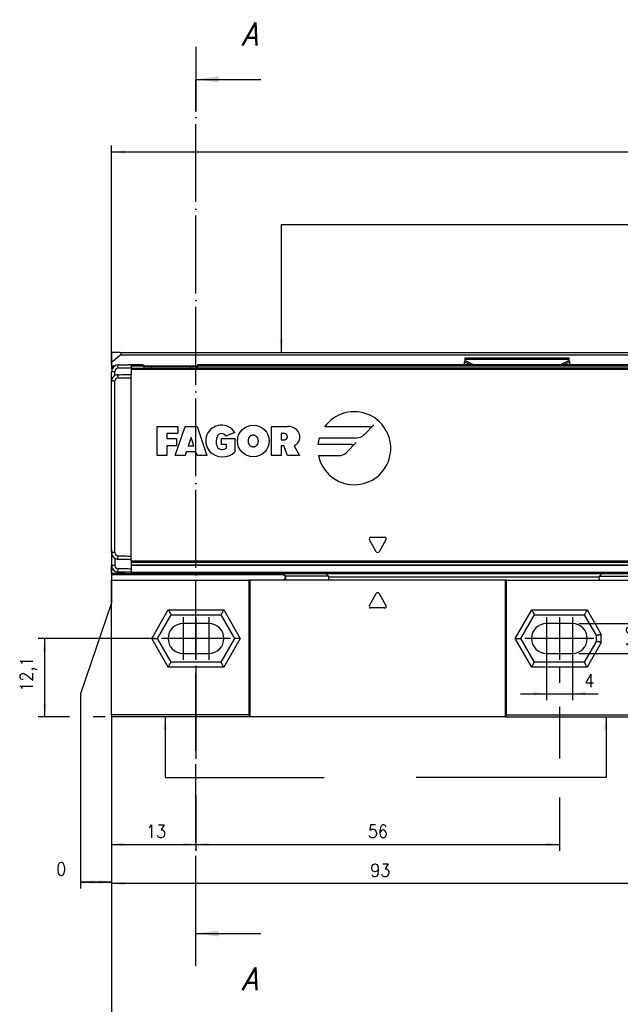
# Model space of a CAD drawing. Header units: millimetres. Extents: x -418 to 1275, y -151 to 443.
# Tile 3 of 47: x -208 to -115, y -40 to 112. Entities that reach past the tile are written whole.
import ezdxf

# ---------------------------------------------------------------- set-up
doc = ezdxf.new("R2010")
doc.units = ezdxf.units.MM
doc.linetypes.add('DOT_CENTER', pattern=[14, 12, -1, 0, -1])
doc.layers.add('1', color=7, linetype='Continuous')
doc.styles.add('CONVERTER_11', font='txt.shx', dxfattribs={"width": 0.9, "oblique": 15})
doc.styles.add('CONVERTER_12', font='txt.shx', dxfattribs={"width": 0.9})
doc.dimstyles.new('ME10_DIM_25', dxfattribs={"dimtxt": 2, "dimasz": 2, "dimexe": 1, "dimexo": 1, "dimgap": 1, "dimtad": 1, "dimdsep": 46, "dimtxsty": 'CONVERTER_12', "dimsah": 1, "dimcen": 0.09, "dimclrd": 2, "dimclre": 2, "dimclrt": 2, "dimadec": 0, "dimazin": 0, "dimtol": 1, "dimtp": 0.4, "dimtm": 0.4, "dimtfac": 0.75, "dimtdec": 0, "dimtix": 1, "dimtmove": 0, "dimatfit": 3, "dimfxl": 1, "dimtolj": 1, "dimtzin": 0, "dimarcsym": 0})
doc.dimstyles.new('ME10_DIM_26', dxfattribs={"dimtxt": 2, "dimasz": 2, "dimexe": 1, "dimexo": 1, "dimgap": 1, "dimtad": 1, "dimdsep": 46, "dimtxsty": 'CONVERTER_12', "dimsah": 1, "dimcen": 0.09, "dimclrd": 2, "dimclre": 2, "dimclrt": 2, "dimadec": 0, "dimazin": 0, "dimtfac": 1, "dimtdec": 4, "dimtix": 1, "dimtmove": 0, "dimatfit": 3, "dimfxl": 1, "dimtolj": 1, "dimtzin": 0, "dimarcsym": 0})
doc.dimstyles.new('ME10_DIM_27', dxfattribs={"dimtxt": 2, "dimasz": 2, "dimexe": 1, "dimexo": 1, "dimgap": 1, "dimtad": 1, "dimdsep": 46, "dimtxsty": 'CONVERTER_12', "dimsah": 1, "dimcen": 0.09, "dimclrd": 2, "dimclre": 2, "dimclrt": 2, "dimadec": 0, "dimazin": 0, "dimtfac": 1, "dimtdec": 4, "dimtix": 1, "dimtmove": 0, "dimatfit": 3, "dimfxl": 1, "dimtolj": 1, "dimtzin": 0, "dimarcsym": 0})
doc.dimstyles.new('ME10_DIM_28', dxfattribs={"dimtxt": 2, "dimasz": 2, "dimexe": 1, "dimexo": 1, "dimgap": 1, "dimtad": 1, "dimdsep": 46, "dimtxsty": 'CONVERTER_12', "dimsah": 1, "dimcen": 0.09, "dimclrd": 2, "dimclre": 2, "dimclrt": 2, "dimadec": 0, "dimazin": 0, "dimtfac": 1, "dimtdec": 4, "dimtix": 1, "dimtmove": 0, "dimatfit": 3, "dimfxl": 1, "dimtolj": 1, "dimtzin": 0, "dimarcsym": 0})
doc.dimstyles.new('ME10_DIM_29', dxfattribs={"dimtxt": 2, "dimasz": 2, "dimexe": 1, "dimexo": 1, "dimgap": 1, "dimtad": 1, "dimdsep": 46, "dimtxsty": 'CONVERTER_12', "dimsah": 1, "dimcen": 0.09, "dimclrd": 2, "dimclre": 2, "dimclrt": 2, "dimadec": 0, "dimazin": 0, "dimtfac": 1, "dimtdec": 4, "dimtix": 1, "dimtmove": 0, "dimatfit": 3, "dimfxl": 1, "dimtolj": 1, "dimtzin": 0, "dimarcsym": 0})
doc.dimstyles.new('ME10_DIM_30', dxfattribs={"dimtxt": 2, "dimasz": 2, "dimexe": 1, "dimexo": 1, "dimgap": 1, "dimtad": 1, "dimdsep": 46, "dimtxsty": 'CONVERTER_12', "dimsah": 1, "dimcen": 0.09, "dimclrd": 2, "dimclre": 2, "dimclrt": 2, "dimadec": 0, "dimazin": 0, "dimtfac": 1, "dimtdec": 4, "dimtix": 1, "dimtmove": 0, "dimatfit": 3, "dimfxl": 1, "dimtolj": 1, "dimtzin": 0, "dimarcsym": 0})
doc.dimstyles.new('ME10_DIM_31', dxfattribs={"dimtxt": 2, "dimasz": 2, "dimexe": 1, "dimexo": 1, "dimgap": 1, "dimtad": 1, "dimdsep": 46, "dimtxsty": 'CONVERTER_12', "dimsah": 1, "dimcen": 0.09, "dimclrd": 2, "dimclre": 2, "dimclrt": 2, "dimadec": 0, "dimazin": 0, "dimtfac": 1, "dimtdec": 4, "dimtix": 1, "dimtmove": 0, "dimatfit": 3, "dimfxl": 1, "dimtolj": 1, "dimtzin": 0, "dimarcsym": 0})
doc.dimstyles.new('ME10_DIM_32', dxfattribs={"dimtxt": 2, "dimasz": 2, "dimexe": 1, "dimexo": 1, "dimgap": 1, "dimtad": 1, "dimdsep": 46, "dimtxsty": 'CONVERTER_12', "dimsah": 1, "dimcen": 0.09, "dimclrd": 2, "dimclre": 2, "dimclrt": 2, "dimadec": 0, "dimazin": 0, "dimtfac": 1, "dimtdec": 4, "dimtix": 1, "dimtmove": 0, "dimatfit": 3, "dimfxl": 1, "dimtolj": 1, "dimtzin": 0, "dimarcsym": 0})
doc.dimstyles.new('ME10_DIM_59', dxfattribs={"dimtxt": 2, "dimasz": 2, "dimexe": 1, "dimexo": 1, "dimgap": 1, "dimtad": 1, "dimdsep": 46, "dimtxsty": 'CONVERTER_12', "dimsah": 1, "dimcen": 0.09, "dimclrd": 2, "dimclre": 2, "dimclrt": 2, "dimadec": 0, "dimazin": 0, "dimtfac": 1, "dimtdec": 4, "dimtix": 1, "dimtmove": 0, "dimatfit": 3, "dimfxl": 1, "dimtolj": 1, "dimtzin": 0, "dimarcsym": 0})
doc.dimstyles.new('ME10_DIM_60', dxfattribs={"dimtxt": 2, "dimasz": 2, "dimexe": 1, "dimexo": 1, "dimgap": 1, "dimtad": 1, "dimdsep": 46, "dimtxsty": 'CONVERTER_12', "dimsah": 1, "dimcen": 0.09, "dimclrd": 2, "dimclre": 2, "dimclrt": 2, "dimadec": 0, "dimazin": 0, "dimtfac": 1, "dimtdec": 4, "dimtix": 1, "dimtmove": 0, "dimatfit": 3, "dimfxl": 1, "dimtolj": 1, "dimtzin": 0, "dimarcsym": 0})
doc.dimstyles.get("Standard").update_dxf_attribs({"dimtxt": 0.18, "dimasz": 0.18, "dimexe": 0.18, "dimexo": 0.0625, "dimgap": 0.09, "dimtad": 0, "dimtih": 1, "dimtoh": 1, "dimdec": 4, "dimzin": 0, "dimdsep": 46, "dimtxsty": 'Standard', "dimcen": 0.09, "dimadec": 0, "dimazin": 0, "dimtfac": 1, "dimtdec": 4, "dimtofl": 0, "dimtmove": 0, "dimatfit": 3, "dimfxl": 1, "dimtolj": 1, "dimtzin": 0, "dimarcsym": 0})

# ---------------------------------------------------------------- blocks, each defined once
blk = doc.blocks.new('SOPORTE_SV2__16', base_point=(-193.4, 24.25))
at = {"color": 7, "linetype": 'Continuous'}
for p, q in [((-192.1, 60.35), (-193.4, 60.35)), ((-193.4, 60.35), (-193.4, 58.8)), ((-191.97, 59.99), (-193.4, 58.8)), ((-192.1, 60.35), (-39.85, 60.35)), ((-138.9, 59.52), (-122.9, 59.52)), ((-138.9, 59.3), (-138.9, 59.52)), ((-138.9, 59.13), (-138.9, 59.3)), ((-122.9, 59.3), (-122.9, 59.52)), ((-122.9, 59.13), (-122.9, 59.3)), ((-193.4, 58.8), (-193.4, 58.29)), ((-193.4, 58.29), (-193.4, 58.25)), ((-193.4, 58.25), (-192.96, 58.25)), ((-193.4, 58.25), (-193.4, 58.05)), ((-193.4, 58.05), (-193.4, 57.75)), ((-193.4, 57.75), (-193.34, 57.75)), ((-188.37, 58.25), (-187.55, 58.25)), ((-187.55, 58.25), (-187.34, 58.25)), ((-187.34, 58.25), (-187.3, 58.25)), ((-187.3, 58.25), (-185.98, 58.25)), ((-185.98, 58.25), (-184.82, 58.25)), ((-184.82, 58.25), (-184.46, 58.25)), ((-184.46, 58.25), (-184.25, 58.25)), ((-184.25, 58.25), (-182.4, 58.25)), ((-182.4, 58.25), (-181.3, 58.25)), ((-181.3, 58.25), (-180.23, 58.25)), ((-139.01, 58.92), (-138.9, 59.13)), ((-139, 58.45), (-139.01, 58.92)), ((-122.79, 58.92), (-122.9, 59.13)), ((-122.8, 58.45), (-122.79, 58.92)), ((-193.4, 53.55), (-193.4, 53.75)), ((-193.4, 30.95), (-193.4, 53.55)), ((-193.4, 30.75), (-193.4, 30.95)), ((-193.4, 29.49), (-193.4, 30.75)), ((-193.4, 29.49), (-193.4, 27.49)), ((-193.4, 26.25), (-193.4, 27.49)), ((-191.4, 26.25), (-193.4, 26.25)), ((-193.4, 26.25), (-193.4, 26.05)), ((-193.4, 26.05), (-193.4, 25.25)), ((-191.4, 26.25), (-191.4, 26.47)), ((-191.4, 26.25), (-190.4, 26.25)), ((-190.4, 26.25), (-178.4, 26.25)), ((-178.4, 26.25), (-167.1, 26.25)), ((-167.1, 26.25), (-111.13, 26.25)), ((-193.4, 24.45), (-193.4, 25.25)), ((-193.4, 24.25), (-193.4, 24.45))]:
    blk.add_line(p, q, dxfattribs=at)
at = {"color": 3, "linetype": 'Continuous'}
for p, q in [((-191.97, 59.99), (-39.62, 59.99)), ((-138.9, 59.3), (-122.9, 59.3)), ((-193.4, 58.29), (-192.88, 58.29)), ((-193.18, 58.05), (-193.4, 58.05)), ((-189.3, 58.25), (-190.4, 58.25)), ((-188.4, 58.25), (-189.3, 58.25)), ((-188.37, 58.25), (-188.4, 58.25)), ((-188.38, 58.29), (-180.22, 58.29)), ((-179.3, 58.25), (-180.23, 58.25)), ((-132.59, 58.25), (-179.3, 58.25)), ((-139.01, 58.92), (-138.1, 58.45)), ((-138.9, 59.13), (-137.59, 58.45)), ((-122.9, 59.13), (-124.21, 58.45)), ((-122.79, 58.92), (-123.7, 58.45)), ((-166.89, 26.05), (-193.4, 26.05))]:
    blk.add_line(p, q, dxfattribs=at)
at = {"color": 7, "linetype": 'Continuous'}
blk.add_arc((-192.1, 60.15), 0.2, 310, 90, dxfattribs=at)
blk = doc.blocks.new('CABEZA_RANURADA_REGLA_SV2__17', base_point=(-193.4, 4.15))
at = {"color": 7, "linetype": 'Continuous'}
for p, q in [((-167.1, 26.25), (-166.61, 25.76)), ((-160, 25.84), (-160.41, 26.25)), ((-117.8, 26.25), (-118.21, 25.84)), ((-111.62, 25.76), (-111.13, 26.25)), ((-193.4, 24.45), (-193.4, 25.25)), ((-193.4, 25.25), (-172.27, 25.25)), ((-193.4, 24.25), (-193.4, 24.45)), ((-172.1, 25.25), (-172.27, 25.25)), ((-172.27, 25.25), (-172.27, 4.45)), ((-167.03, 25.25), (-172.1, 25.25)), ((-172.1, 25.25), (-172.1, 4.15)), ((-166.62, 25.25), (-167.03, 25.25)), ((-160, 25.25), (-166.62, 25.25)), ((-132.7, 25.25), (-160, 25.25)), ((-132.53, 25.25), (-132.7, 25.25)), ((-132.7, 4.15), (-132.7, 25.25)), ((-132.53, 25.25), (-118.21, 25.25)), ((-132.53, 4.45), (-132.53, 25.25)), ((-118.21, 25.25), (-111.61, 25.25)), ((-111.61, 25.25), (-111.19, 25.25)), ((-111.19, 25.25), (-100.4, 25.25)), ((-100.4, 25.25), (-100.4, 4.45)), ((-193.4, 4.45), (-193.4, 24.25)), ((-186.35, 16.25), (-184.24, 19.9)), ((-184.24, 19.9), (-176.56, 19.9)), ((-176.56, 19.9), (-174.45, 16.25)), ((-130.35, 16.25), (-128.24, 19.9)), ((-128.24, 19.9), (-120.56, 19.9)), ((-120.56, 19.9), (-118.7, 16.68)), ((-178.4, 18.55), (-182.4, 18.55)), ((-122.4, 18.55), (-126.4, 18.55)), ((-184.24, 12.6), (-186.35, 16.25)), ((-174.45, 16.25), (-176.56, 12.6)), ((-128.24, 12.6), (-130.35, 16.25)), ((-118.7, 15.83), (-120.56, 12.6)), ((-118.7, 15.83), (-118.7, 16.68)), ((-182.4, 13.95), (-178.4, 13.95)), ((-126.4, 13.95), (-122.4, 13.95)), ((-176.56, 12.6), (-184.24, 12.6)), ((-120.56, 12.6), (-128.24, 12.6)), ((-172.27, 4.45), (-193.4, 4.45)), ((-193.4, 4.45), (-193.4, 4.15)), ((-172.1, 4.15), (-193.4, 4.15)), ((-172.1, 4.15), (-172.27, 4.45)), ((-132.7, 4.15), (-172.1, 4.15)), ((-132.53, 4.45), (-132.7, 4.15)), ((-132.7, 4.15), (-100.4, 4.15)), ((-132.53, 4.45), (-100.4, 4.45)), ((-100.4, 4.15), (-100.4, 4.45))]:
    blk.add_line(p, q, dxfattribs=at)
at = {"color": 3, "linetype": 'Continuous'}
for p, q in [((-166.94, 26.25), (-166.53, 25.84)), ((-160, 25.84), (-166.53, 25.84)), ((-118.21, 25.84), (-111.7, 25.84)), ((-111.7, 25.84), (-111.29, 26.25)), ((-159.95, 25.75), (-118.26, 25.75)), ((-153.68, 21.34), (-152.62, 23.19)), ((-152.18, 23.19), (-151.12, 21.34)), ((-187.21, 16.25), (-184.67, 20.65)), ((-184.67, 20.65), (-176.13, 20.65)), ((-176.13, 20.65), (-173.59, 16.25)), ((-151.33, 20.96), (-153.47, 20.96)), ((-131.21, 16.25), (-128.67, 20.65)), ((-128.67, 20.65), (-120.13, 20.65)), ((-120.13, 20.65), (-117.95, 16.88)), ((-117.95, 15.62), (-117.95, 16.88)), ((-184.67, 11.85), (-187.21, 16.25)), ((-173.59, 16.25), (-176.13, 11.85)), ((-128.67, 11.85), (-131.21, 16.25)), ((-117.95, 15.62), (-120.13, 11.85)), ((-176.13, 11.85), (-184.67, 11.85)), ((-120.13, 11.85), (-128.67, 11.85))]:
    blk.add_line(p, q, dxfattribs=at)
at = {"color": 7, "linetype": 'Continuous'}
for centre, radius, start, end in [((-160.08, 25.74), 0.131, 3.7675, 48.9854), ((-118.13, 25.74), 0.13, 131.0124, 176.2306), ((-182.4, 16.25), 2.3, 90, 270), ((-178.4, 16.25), 2.3, 270, 90), ((-126.4, 16.25), 2.3, 90, 270), ((-122.4, 16.25), 2.3, 270, 90)]:
    blk.add_arc(centre, radius, start, end, dxfattribs=at)
at = {"color": 3, "linetype": 'Continuous'}
for centre, start, end in [((-152.4, 23.06), 30, 150), ((-153.47, 21.21), 150, 270), ((-151.33, 21.21), 270, 30)]:
    blk.add_arc(centre, 0.25, start, end, dxfattribs=at)
for points, knots in [([(-166.62, 25.25), (-166.6, 25.27), (-166.56, 25.32), (-166.55, 25.45), (-166.53, 25.63), (-166.53, 25.77), (-166.53, 25.84)], [0, 0, 0, 0, 0.0612673, 0.1973464, 0.391351, 0.6083017, 0.6083017, 0.6083017, 0.6083017]), ([(-166.53, 25.84), (-166.54, 25.83), (-166.56, 25.81), (-166.58, 25.79), (-166.6, 25.77), (-166.61, 25.76), (-166.61, 25.76)], [0, 0, 0, 0, 0.044392, 0.080644, 0.1079609, 0.1118633, 0.1118633, 0.1118633, 0.1118633]), ([(-111.7, 25.84), (-111.7, 25.77), (-111.7, 25.63), (-111.68, 25.45), (-111.67, 25.32), (-111.62, 25.27), (-111.61, 25.25)], [0, 0, 0, 0, 0.2168263, 0.4106589, 0.5465665, 0.6076479, 0.6076479, 0.6076479, 0.6076479]), ([(-111.62, 25.76), (-111.62, 25.77), (-111.62, 25.77), (-111.64, 25.79), (-111.66, 25.81), (-111.69, 25.83), (-111.7, 25.84)], [0, 0, 0, 0, 0.0104252, 0.0208504, 0.0727862, 0.1120602, 0.1120602, 0.1120602, 0.1120602])]:
    blk.add_open_spline(points, degree=3, knots=knots, dxfattribs=at)
at = {"color": 7, "linetype": 'Continuous'}
for points, knots in [([(-167.03, 25.25), (-167.01, 25.26), (-166.94, 25.27), (-166.83, 25.32), (-166.71, 25.41), (-166.63, 25.54), (-166.59, 25.65), (-166.59, 25.73), (-166.6, 25.75), (-166.61, 25.76)], [0, 0, 0, 0, 0.0741165, 0.2021672, 0.3703056, 0.5215738, 0.6576733, 0.7087043, 0.7462659, 0.7462659, 0.7462659, 0.7462659]), ([(-159.95, 25.75), (-159.95, 25.69), (-159.95, 25.57), (-159.97, 25.42), (-159.97, 25.31), (-159.99, 25.27), (-160, 25.25)], [0, 0, 0, 0, 0.1945783, 0.3538246, 0.4620183, 0.5052321, 0.5052321, 0.5052321, 0.5052321]), ([(-118.21, 25.25), (-118.22, 25.27), (-118.24, 25.31), (-118.24, 25.42), (-118.26, 25.57), (-118.26, 25.69), (-118.26, 25.75)], [0, 0, 0, 0, 0.0431727, 0.1513554, 0.3105983, 0.5051762, 0.5051762, 0.5051762, 0.5051762]), ([(-111.62, 25.76), (-111.63, 25.74), (-111.65, 25.69), (-111.62, 25.6), (-111.57, 25.5), (-111.5, 25.4), (-111.39, 25.32), (-111.28, 25.27), (-111.21, 25.26), (-111.19, 25.25)], [0, 0, 0, 0, 0.0617855, 0.1752028, 0.2702151, 0.3767851, 0.5462663, 0.6736439, 0.7455091, 0.7455091, 0.7455091, 0.7455091]), ([(-184.67, 20.65), (-184.65, 20.61), (-184.59, 20.52), (-184.51, 20.38), (-184.44, 20.24), (-184.37, 20.12), (-184.3, 20.01), (-184.26, 19.94), (-184.24, 19.9)], [0, 0, 0, 0, 0.1387235, 0.3314136, 0.4767643, 0.6123724, 0.7391989, 0.8660254, 0.8660254, 0.8660254, 0.8660254]), ([(-176.13, 20.65), (-176.16, 20.6), (-176.21, 20.51), (-176.29, 20.36), (-176.37, 20.24), (-176.44, 20.12), (-176.5, 20.01), (-176.54, 19.94), (-176.56, 19.9)], [0, 0, 0, 0, 0.1685037, 0.3314136, 0.5008844, 0.6123724, 0.7391989, 0.8660254, 0.8660254, 0.8660254, 0.8660254]), ([(-128.67, 20.65), (-128.64, 20.6), (-128.59, 20.51), (-128.5, 20.36), (-128.43, 20.23), (-128.36, 20.12), (-128.3, 20.01), (-128.26, 19.94), (-128.24, 19.9)], [0, 0, 0, 0, 0.1679199, 0.3314136, 0.5077583, 0.6123724, 0.7391989, 0.8660254, 0.8660254, 0.8660254, 0.8660254]), ([(-120.13, 20.65), (-120.16, 20.6), (-120.22, 20.5), (-120.3, 20.35), (-120.37, 20.23), (-120.44, 20.12), (-120.5, 20.01), (-120.54, 19.94), (-120.56, 19.9)], [0, 0, 0, 0, 0.1945586, 0.3314136, 0.5096969, 0.6123724, 0.7391989, 0.8660254, 0.8660254, 0.8660254, 0.8660254]), ([(-117.95, 16.88), (-118, 16.87), (-118.09, 16.84), (-118.23, 16.8), (-118.36, 16.77), (-118.48, 16.74), (-118.59, 16.71), (-118.66, 16.69), (-118.7, 16.68)], [0, 0, 0, 0, 0.1519158, 0.2971373, 0.4317703, 0.5490381, 0.6627476, 0.7764571, 0.7764571, 0.7764571, 0.7764571]), ([(-187.21, 16.25), (-187.16, 16.25), (-187.05, 16.25), (-186.89, 16.25), (-186.75, 16.25), (-186.61, 16.25), (-186.47, 16.25), (-186.39, 16.25), (-186.35, 16.25)], [0, 0, 0, 0, 0.1688099, 0.3314136, 0.4564809, 0.6123724, 0.7391989, 0.8660254, 0.8660254, 0.8660254, 0.8660254]), ([(-173.59, 16.25), (-173.65, 16.25), (-173.76, 16.25), (-173.92, 16.25), (-174.05, 16.25), (-174.19, 16.25), (-174.33, 16.25), (-174.41, 16.25), (-174.45, 16.25)], [0, 0, 0, 0, 0.1989204, 0.3314136, 0.4561855, 0.6123724, 0.7391989, 0.8660254, 0.8660254, 0.8660254, 0.8660254]), ([(-131.21, 16.25), (-131.15, 16.25), (-131.04, 16.25), (-130.88, 16.25), (-130.75, 16.25), (-130.61, 16.25), (-130.47, 16.25), (-130.39, 16.25), (-130.35, 16.25)], [0, 0, 0, 0, 0.1976792, 0.3314136, 0.4553941, 0.6123724, 0.7391989, 0.8660254, 0.8660254, 0.8660254, 0.8660254]), ([(-117.95, 15.62), (-117.99, 15.64), (-118.09, 15.66), (-118.22, 15.7), (-118.35, 15.73), (-118.47, 15.76), (-118.59, 15.8), (-118.66, 15.82), (-118.7, 15.83)], [0, 0, 0, 0, 0.1250609, 0.2971373, 0.4095104, 0.5490381, 0.6627476, 0.7764571, 0.7764571, 0.7764571, 0.7764571]), ([(-184.67, 11.85), (-184.65, 11.89), (-184.59, 11.99), (-184.51, 12.14), (-184.43, 12.27), (-184.36, 12.39), (-184.3, 12.49), (-184.26, 12.57), (-184.24, 12.6)], [0, 0, 0, 0, 0.1419187, 0.3314136, 0.518438, 0.6123724, 0.7391989, 0.8660254, 0.8660254, 0.8660254, 0.8660254]), ([(-176.13, 11.85), (-176.15, 11.89), (-176.21, 11.99), (-176.29, 12.13), (-176.36, 12.26), (-176.43, 12.38), (-176.5, 12.49), (-176.54, 12.57), (-176.56, 12.6)], [0, 0, 0, 0, 0.1417123, 0.3314136, 0.4783543, 0.6123724, 0.7391989, 0.8660254, 0.8660254, 0.8660254, 0.8660254]), ([(-128.67, 11.85), (-128.64, 11.91), (-128.58, 12.01), (-128.5, 12.15), (-128.43, 12.27), (-128.36, 12.39), (-128.3, 12.49), (-128.26, 12.57), (-128.24, 12.6)], [0, 0, 0, 0, 0.2015267, 0.3314136, 0.5096719, 0.6123724, 0.7391989, 0.8660254, 0.8660254, 0.8660254, 0.8660254]), ([(-120.13, 11.85), (-120.16, 11.9), (-120.21, 12), (-120.29, 12.13), (-120.36, 12.26), (-120.43, 12.37), (-120.5, 12.49), (-120.54, 12.57), (-120.56, 12.6)], [0, 0, 0, 0, 0.1713683, 0.3314136, 0.4554033, 0.6123724, 0.7391989, 0.8660254, 0.8660254, 0.8660254, 0.8660254])]:
    blk.add_open_spline(points, degree=3, knots=knots, dxfattribs=at)
at = {"layer": '1', "color": 2, "linetype": 'DOT_CENTER'}
for p, q in [((-182.4, 19.55), (-182.4, 12.95)), ((-178.4, 19.55), (-178.4, 12.95)), ((-126.4, 19.55), (-126.4, 12.95)), ((-122.4, 19.55), (-122.4, 12.95)), ((-179.1, 16.25), (-185.7, 16.25)), ((-175.1, 16.25), (-181.7, 16.25)), ((-123.1, 16.25), (-129.7, 16.25)), ((-119.1, 16.25), (-125.7, 16.25))]:
    blk.add_line(p, q, dxfattribs=at)
blk = doc.blocks.new('REGLA_SV2-570__18', base_point=(-193.4, 26.25))
at = {"color": 7, "linetype": 'Continuous'}
for p, q in [((-192.42, 58.42), (-190.82, 58.45)), ((-190.4, 58.25), (-190.4, 58.45)), ((-189.4, 58.45), (-190.4, 58.45)), ((-190.4, 58.25), (-190.4, 57.95)), ((-190.4, 57.95), (-188.37, 57.96)), ((-190.4, 57.95), (-190.4, 57.76)), ((-190.4, 57.76), (-190.4, 56.95)), ((-188.66, 58.45), (-189.4, 58.45)), ((-188.37, 58.25), (-187.55, 58.25)), ((-188.37, 57.96), (-180.23, 57.96)), ((-187.55, 58.25), (-187.34, 58.25)), ((-187.34, 58.25), (-187.3, 58.25)), ((-187.3, 58.25), (-185.98, 58.25)), ((-185.98, 58.25), (-184.82, 58.25)), ((-184.82, 58.25), (-184.46, 58.25)), ((-184.46, 58.25), (-184.25, 58.25)), ((-184.25, 58.25), (-182.4, 58.25)), ((-182.4, 58.25), (-181.3, 58.25)), ((-181.3, 58.25), (-180.23, 58.25)), ((-180.23, 57.96), (-38.26, 57.96)), ((-38.59, 58.45), (-179.94, 58.45)), ((-193.4, 55.92), (-193.4, 57.42)), ((-190.4, 56.45), (-190.4, 56.95)), ((-190.4, 28.95), (-190.4, 56.45)), ((-193.4, 53.75), (-193.4, 55.92)), ((-193.4, 53.55), (-193.4, 53.75)), ((-193.4, 30.95), (-193.4, 53.55)), ((-193.4, 30.75), (-193.4, 30.95)), ((-193.4, 29.49), (-193.4, 30.75)), ((-193.4, 29.49), (-193.4, 27.49)), ((-190.4, 28.45), (-190.4, 28.95)), ((-190.4, 27.54), (-190.41, 26.95)), ((-190.4, 28.15), (-190.4, 28.45)), ((-190.4, 28.14), (-190.4, 27.98)), ((-190.4, 27.98), (-190.4, 27.55)), ((-190.4, 27.55), (-190.4, 27.54)), ((-190.4, 27.54), (-38.26, 27.54)), ((-190.41, 26.95), (-190.4, 26.45)), ((-190.4, 26.45), (-190.4, 26.25)), ((-190.4, 26.25), (-178.4, 26.25)), ((-178.4, 26.25), (-167.1, 26.25)), ((-167.1, 26.25), (-111.13, 26.25))]:
    blk.add_line(p, q, dxfattribs=at)
at = {"color": 3, "linetype": 'Continuous'}
for p, q in [((-192.42, 58.42), (-192.42, 58.22)), ((-192.41, 57.92), (-192.42, 58.22)), ((-189.3, 58.25), (-190.4, 58.25)), ((-190.4, 57.76), (-38.13, 57.76)), ((-188.4, 58.25), (-189.3, 58.25)), ((-188.37, 58.25), (-188.4, 58.25)), ((-187.3, 57.96), (-187.3, 58.25)), ((-181.3, 57.96), (-181.3, 58.25)), ((-179.3, 58.25), (-180.23, 58.25)), ((-132.59, 58.25), (-179.3, 58.25)), ((-38.45, 58.25), (-132.59, 58.25)), ((-193.4, 57.42), (-192.9, 57.42)), ((-192.41, 56.42), (-192.42, 56.92)), ((-192.9, 55.92), (-193.4, 55.92)), ((-186.4, 44.45), (-186.4, 48.95)), ((-186.4, 48.95), (-183.21, 48.95)), ((-183.59, 44.45), (-182.09, 48.95)), ((-183.21, 48.95), (-183.21, 47.83)), ((-182.09, 48.95), (-180.21, 48.95)), ((-180.21, 48.95), (-178.71, 44.45)), ((-168.75, 44.45), (-168.75, 48.95)), ((-168.75, 48.95), (-166.31, 48.95)), ((-153.71, 48.87), (-160.57, 48.87)), ((-154.47, 47.67), (-152.97, 49.17)), ((-183.21, 47.83), (-184.9, 47.83)), ((-184.9, 47.83), (-184.9, 47.08)), ((-184.9, 47.08), (-183.4, 47.08)), ((-183.4, 47.08), (-183.4, 45.95)), ((-181.15, 47.26), (-181.59, 45.95)), ((-180.71, 45.95), (-181.15, 47.26)), ((-176.45, 47.08), (-174.39, 47.08)), ((-176.45, 46.14), (-176.45, 47.08)), ((-174.4, 48.01), (-175.8, 47.45)), ((-174.39, 47.08), (-174.39, 45.01)), ((-166.78, 47.83), (-167.25, 47.83)), ((-167.25, 47.83), (-167.25, 46.89)), ((-161.4, 47.18), (-155.67, 47.18)), ((-184.9, 45.95), (-184.9, 44.45)), ((-183.4, 45.95), (-184.9, 45.95)), ((-181.59, 45.95), (-180.71, 45.95)), ((-175.7, 46.14), (-176.45, 46.14)), ((-175.7, 45.58), (-175.7, 46.14)), ((-167.25, 46.89), (-166.78, 46.89)), ((-167.25, 45.95), (-167.25, 44.45)), ((-166.87, 45.95), (-167.25, 45.95)), ((-166.31, 44.45), (-166.87, 45.95)), ((-165.27, 45.95), (-164.44, 44.45)), ((-156.44, 46.14), (-161.61, 46.14)), ((-157.2, 44.94), (-155.7, 46.44)), ((-184.9, 44.45), (-186.4, 44.45)), ((-182.09, 44.45), (-183.59, 44.45)), ((-181.9, 45.01), (-182.09, 44.45)), ((-180.4, 45.01), (-181.9, 45.01)), ((-180.21, 44.45), (-180.4, 45.01)), ((-178.71, 44.45), (-180.21, 44.45)), ((-167.25, 44.45), (-168.75, 44.45)), ((-164.44, 44.45), (-166.31, 44.45)), ((-161.52, 44.45), (-158.4, 44.45)), ((-152.62, 29.63), (-153.68, 31.48)), ((-153.47, 31.85), (-151.33, 31.85)), ((-151.12, 31.48), (-152.18, 29.63)), ((-192.9, 29.49), (-193.4, 29.49)), ((-192.42, 28.49), (-192.41, 28.99)), ((-192.9, 27.49), (-193.4, 27.49)), ((-38.39, 28.15), (-190.4, 28.15)), ((-38.27, 27.98), (-190.4, 27.98)), ((-38.25, 27.55), (-190.4, 27.55)), ((-192.42, 26.49), (-192.41, 26.99)), ((-190.4, 26.45), (-38.98, 26.45))]:
    blk.add_line(p, q, dxfattribs=at)
blk.add_circle((-171.58, 46.7), 2.44, dxfattribs=at)
at = {"color": 7, "linetype": 'Continuous'}
for centre, radius, start, end in [((-192.4, 57.42), 1, 91, 180), ((-192.4, 57.42), 0.5, 91.6289, 179.9962), ((-192.4, 55.92), 1, 120.005, 180), ((-192.4, 55.92), 1, 91, 120.005), ((-192.4, 55.92), 0.5, 91.6288, 179.9959), ((-192.4, 29.49), 1, 180, 239.995), ((-192.4, 29.49), 0.5, 180.0041, 268.3712), ((-192.4, 27.49), 1, 180, 269), ((-192.4, 29.49), 1, 239.995, 269), ((-192.4, 27.49), 0.5, 180.0039, 268.3708)]:
    blk.add_arc(centre, radius, start, end, dxfattribs=at)
at = {"color": 3, "linetype": 'Continuous'}
for centre, radius, start, end in [((-156.01, 45.58), 5.63, 191.537, 144.197), ((-176.46, 46.7), 2.44, 32.579, 219.5977), ((-166.31, 46.75), 2.2, 50.7613, 90), ((-153.71, 49.91), 1.04, 270, 315), ((-175.33, 46.61), 1.97, 154.6231, 202.6199), ((-176.46, 47.08), 0.752, 29.9189, 150.0811), ((-166.78, 47.36), 0.469, 270, 90), ((-165.86, 47.31), 1.48, 293.2767, 50.7613), ((-156.01, 45.58), 5.63, 163.4412, 174.2608), ((-155.67, 48.87), 1.69, 270, 315), ((-176.45, 46.14), 0.75, 202.6199, 270), ((-176.45, 46.98), 1.59, 270, 298.0725), ((-156.44, 47.18), 1.04, 270, 315), ((-176.3, 47.06), 2.8, 223.129, 312.9833), ((-158.4, 46.14), 1.69, 270, 315), ((-153.47, 31.6), 0.25, 90, 210), ((-151.33, 31.6), 0.25, 330, 90), ((-152.4, 29.75), 0.25, 210, 330)]:
    blk.add_arc(centre, radius, start, end, dxfattribs=at)
at = {"color": 7, "linetype": 'Continuous'}
for points, knots in [([(-190.4, 57.95), (-190.57, 57.95), (-190.9, 57.94), (-191.4, 57.93), (-191.91, 57.93), (-192.25, 57.92), (-192.41, 57.92)], [0, 0, 0, 0, 0.500077, 1.000155, 1.508556, 2.014553, 2.014553, 2.014553, 2.014553]), ([(-188.66, 58.45), (-188.63, 58.45), (-188.57, 58.44), (-188.48, 58.41), (-188.4, 58.35), (-188.38, 58.28), (-188.37, 58.25)], [0, 0, 0, 0, 0.090928, 0.1806192, 0.2896018, 0.3846964, 0.3846964, 0.3846964, 0.3846964]), ([(-179.94, 58.45), (-179.97, 58.45), (-180.03, 58.44), (-180.12, 58.41), (-180.2, 58.35), (-180.22, 58.28), (-180.23, 58.25)], [0, 0, 0, 0, 0.090928, 0.1806192, 0.2896018, 0.3846964, 0.3846964, 0.3846964, 0.3846964]), ([(-192.9, 56.78), (-192.9, 56.89), (-192.9, 57.1), (-192.9, 57.31), (-192.9, 57.42)], [0, 0, 0, 0, 0.3170095, 0.6340198, 0.6340198, 0.6340198, 0.6340198]), ([(-192.42, 56.92), (-192.25, 56.92), (-191.91, 56.93), (-191.4, 56.93), (-190.9, 56.94), (-190.57, 56.95), (-190.4, 56.95)], [0, 0, 0, 0, 0.508802, 1.017605, 1.517682, 2.01776, 2.01776, 2.01776, 2.01776]), ([(-192.41, 56.42), (-192.25, 56.42), (-191.91, 56.43), (-191.4, 56.43), (-190.9, 56.44), (-190.57, 56.45), (-190.4, 56.45)], [0, 0, 0, 0, 0.505996, 1.014398, 1.514475, 2.014553, 2.014553, 2.014553, 2.014553]), ([(-192.9, 29.49), (-192.9, 31.69), (-192.9, 36.1), (-192.9, 42.7), (-192.9, 49.31), (-192.9, 53.71), (-192.9, 55.92)], [0, 0, 0, 0, 6.607471, 13.21494, 19.822409, 26.42988, 26.42988, 26.42988, 26.42988]), ([(-192.41, 28.99), (-192.25, 28.98), (-191.91, 28.98), (-191.4, 28.97), (-190.9, 28.96), (-190.57, 28.96), (-190.4, 28.95)], [0, 0, 0, 0, 0.505996, 1.014398, 1.514475, 2.014553, 2.014553, 2.014553, 2.014553]), ([(-192.9, 28.62), (-192.9, 28.6), (-192.9, 28.55), (-192.9, 28.34), (-192.9, 27.99), (-192.9, 27.65), (-192.9, 27.49)], [0, 0, 0, 0, 0.067009, 0.134019, 0.634019, 1.13402, 1.13402, 1.13402, 1.13402]), ([(-192.42, 28.49), (-192.25, 28.48), (-191.91, 28.48), (-191.4, 28.47), (-190.9, 28.46), (-190.57, 28.46), (-190.4, 28.45)], [0, 0, 0, 0, 0.508802, 1.017605, 1.517682, 2.01776, 2.01776, 2.01776, 2.01776]), ([(-190.4, 26.45), (-190.57, 26.46), (-190.9, 26.46), (-191.4, 26.47), (-191.91, 26.48), (-192.25, 26.48), (-192.42, 26.49)], [0, 0, 0, 0, 0.500077, 1.000155, 1.508957, 2.01776, 2.01776, 2.01776, 2.01776]), ([(-190.41, 26.95), (-190.57, 26.96), (-190.9, 26.96), (-191.4, 26.97), (-191.91, 26.98), (-192.25, 26.98), (-192.41, 26.99)], [0, 0, 0, 0, 0.496586, 0.993173, 1.501575, 2.007574, 2.007574, 2.007574, 2.007574])]:
    blk.add_open_spline(points, degree=3, knots=knots, dxfattribs=at)
for points in [[(-190.4, 58.45), (-190.47, 58.45), (-190.61, 58.45), (-190.75, 58.45), (-190.82, 58.45)], [(-188.37, 57.96), (-188.37, 58.01), (-188.37, 58.11), (-188.37, 58.2), (-188.37, 58.25)], [(-180.23, 58.25), (-180.23, 58.2), (-180.23, 58.11), (-180.23, 58.01), (-180.23, 57.96)], [(-190.4, 28.15), (-190.4, 28.15), (-190.4, 28.14), (-190.4, 28.14), (-190.4, 28.14)]]:
    blk.add_open_spline(points, degree=3, dxfattribs=at)
at = {"color": 3, "linetype": 'Continuous'}
blk.add_open_spline([(-171.58, 47.64), (-171.59, 47.64), (-171.62, 47.64), (-171.68, 47.63), (-171.77, 47.61), (-171.86, 47.57), (-171.95, 47.52), (-172.04, 47.45), (-172.11, 47.37), (-172.18, 47.28), (-172.23, 47.17), (-172.28, 47.05), (-172.3, 46.95), (-172.32, 46.87), (-172.33, 46.79), (-172.33, 46.7), (-172.33, 46.59), (-172.31, 46.45), (-172.26, 46.3), (-172.2, 46.17), (-172.15, 46.08), (-172.09, 46.01), (-172.03, 45.94), (-171.93, 45.87), (-171.82, 45.81), (-171.7, 45.77), (-171.59, 45.76), (-171.47, 45.77), (-171.38, 45.8), (-171.29, 45.83), (-171.22, 45.87), (-171.14, 45.94), (-171.07, 46.01), (-171.01, 46.08), (-170.96, 46.17), (-170.9, 46.3), (-170.85, 46.46), (-170.83, 46.64), (-170.83, 46.81), (-170.86, 46.97), (-170.9, 47.11), (-170.94, 47.2), (-170.99, 47.27), (-171.03, 47.34), (-171.08, 47.4), (-171.16, 47.48), (-171.24, 47.54), (-171.34, 47.59), (-171.43, 47.62), (-171.51, 47.64), (-171.56, 47.64), (-171.57, 47.64), (-171.58, 47.64)], degree=3, knots=[0, 0, 0, 0, 0.034231, 0.07521, 0.197599, 0.299731, 0.376674, 0.513787, 0.626341, 0.704093, 0.85248, 0.982072, 1.087625, 1.161967, 1.228529, 1.321956, 1.437764, 1.572532, 1.744058, 1.8854, 1.994458, 2.066457, 2.157589, 2.281277, 2.429038, 2.526545, 2.658069, 2.759139, 2.887207, 2.947955, 3.029772, 3.131029, 3.251672, 3.321253, 3.429119, 3.570181, 3.742071, 3.922044, 4.100921, 4.277907, 4.407159, 4.514506, 4.597757, 4.653581, 4.738093, 4.849382, 4.980725, 5.061713, 5.162854, 5.281154, 5.298781, 5.316372, 5.316372, 5.316372, 5.316372], dxfattribs=at)
blk = doc.blocks.new('REGLA_SV2-570mm__19', base_point=(-193.4, 4.15))
for name, p in [('SOPORTE_SV2__16', (-193.4, 24.25)), ('REGLA_SV2-570__18', (-193.4, 26.25)), ('CABEZA_RANURADA_REGLA_SV2__17', (-193.4, 4.15))]:
    blk.add_blockref(name, p)
blk = doc.blocks.new('*D89')
at = {"layer": '1', "color": 2, "linetype": 'Continuous'}
for p, q in [((-193.4, 58.42), (-193.4, 92.26)), ((-193.4, 91.26), (265.6, 91.26)), ((265.6, 58.42), (265.6, 92.26))]:
    blk.add_line(p, q, dxfattribs=at)
at = {"layer": '1', "color": 2}
for points in [[(-191.4, 91.52), (-191.4, 90.99), (-193.4, 91.26)], [(263.6, 90.99), (263.6, 91.52), (265.6, 91.26)]]:
    blk.add_solid(points, dxfattribs=at)
at = {"layer": '1', "color": 2, "insert": (27.99, 92.26), "char_height": 2, "attachment_point": 7, "rotation": 0.0001, "line_spacing_factor": 0.60024, "style": 'CONVERTER_12'}
blk.add_mtext('\\C2;(CM+105)\\C2;\\H1.5;{\\Fgdt;`}0,4', dxfattribs=at)
blk = doc.blocks.new('*D90')
at = {"layer": '1', "color": 2, "linetype": 'Continuous'}
for p, q in [((-180.4, 11.95), (-180.4, 1.15)), ((-124.4, 11.95), (-124.4, 9.41)), ((-124.4, 5.7), (-124.4, -2.24)), ((-124.4, -8.29), (-124.4, -16.5)), ((-180.4, -11.55), (-180.4, -16.5)), ((-180.4, -15.5), (-124.4, -15.5))]:
    blk.add_line(p, q, dxfattribs=at)
at = {"layer": '1', "color": 2}
for points in [[(-178.4, -15.23), (-178.4, -15.76), (-180.4, -15.5)], [(-126.4, -15.76), (-126.4, -15.23), (-124.4, -15.5)]]:
    blk.add_solid(points, dxfattribs=at)
at = {"layer": '1', "color": 2, "insert": (-153.9, -14.5), "char_height": 2, "attachment_point": 7, "rotation": 0.0001, "line_spacing_factor": 0.60024, "style": 'CONVERTER_12'}
blk.add_mtext('56', dxfattribs=at)
blk = doc.blocks.new('*D91')
at = {"layer": '1', "color": 2, "linetype": 'Continuous'}
for p, q in [((-193.4, 3.15), (-193.4, -22.5)), ((-100.4, 3.15), (-100.4, -22.5)), ((-193.4, -21.5), (-100.4, -21.5))]:
    blk.add_line(p, q, dxfattribs=at)
at = {"layer": '1', "color": 2}
for points in [[(-191.4, -21.23), (-191.4, -21.76), (-193.4, -21.5)], [(-102.4, -21.76), (-102.4, -21.23), (-100.4, -21.5)]]:
    blk.add_solid(points, dxfattribs=at)
at = {"layer": '1', "color": 2, "insert": (-153.55, -20.5), "char_height": 2, "attachment_point": 7, "rotation": 0.0001, "line_spacing_factor": 0.60024, "style": 'CONVERTER_12'}
blk.add_mtext('93', dxfattribs=at)
blk = doc.blocks.new('*D92')
at = {"layer": '1', "color": 2, "linetype": 'Continuous'}
for p, q in [((-193.4, 29.95), (-193.4, 21.72)), ((-193.4, 21.72), (-198.19, 7.74)), ((-198.19, 7.74), (-198.19, -22.3)), ((-193.4, 3.45), (-193.4, -22.3)), ((-198.19, -21.3), (-193.4, -21.3)), ((-194.19, -21.3), (-198.19, -21.3)), ((-193.4, -21.3), (-197.4, -21.3))]:
    blk.add_line(p, q, dxfattribs=at)
at = {"layer": '1', "color": 2}
for points in [[(-196.19, -21.03), (-196.19, -21.56), (-198.19, -21.3)], [(-195.4, -21.56), (-195.4, -21.03), (-193.4, -21.3)]]:
    blk.add_solid(points, dxfattribs=at)
at = {"layer": '1', "color": 2, "insert": (-201.93, -20.3), "char_height": 2, "attachment_point": 7, "rotation": 0.0001, "line_spacing_factor": 0.60024, "style": 'CONVERTER_12'}
blk.add_mtext('0', dxfattribs=at)
blk = doc.blocks.new('*D93')
at = {"layer": '1', "color": 2, "linetype": 'Continuous'}
for p, q in [((-126.4, 18.55), (-126.4, 6.74)), ((-122.4, 18.55), (-122.4, 6.74)), ((-130.4, 7.74), (-126.4, 7.74)), ((-126.4, 7.74), (-122.4, 7.74)), ((-122.4, 7.74), (-118.4, 7.74))]:
    blk.add_line(p, q, dxfattribs=at)
at = {"layer": '1', "color": 2}
for points in [[(-128.4, 7.47), (-128.4, 8), (-126.4, 7.74)], [(-120.4, 8), (-120.4, 7.47), (-122.4, 7.74)]]:
    blk.add_solid(points, dxfattribs=at)
at = {"layer": '1', "color": 2, "insert": (-120.55, 8.74), "char_height": 2, "attachment_point": 7, "rotation": 0.0001, "line_spacing_factor": 0.60024, "style": 'CONVERTER_12'}
blk.add_mtext('4', dxfattribs=at)
blk = doc.blocks.new('*D94')
at = {"layer": '1', "color": 2, "linetype": 'Continuous'}
for p, q in [((-110.31, 22.55), (-110.31, 18.55)), ((-121.4, 18.55), (-109.31, 18.55)), ((-110.31, 18.55), (-110.31, 13.95)), ((-121.4, 13.95), (-109.31, 13.95)), ((-110.31, 13.95), (-110.31, 9.95))]:
    blk.add_line(p, q, dxfattribs=at)
at = {"layer": '1', "color": 2}
for points in [[(-110.58, 20.55), (-110.05, 20.55), (-110.31, 18.55)], [(-110.05, 11.95), (-110.58, 11.95), (-110.31, 13.95)]]:
    blk.add_solid(points, dxfattribs=at)
at = {"layer": '1', "color": 2, "insert": (-111.51, 14.4), "char_height": 2, "attachment_point": 7, "rotation": 90, "line_spacing_factor": 0.60024, "style": 'CONVERTER_12'}
blk.add_mtext('4,6', dxfattribs=at)
blk = doc.blocks.new('*D95')
at = {"layer": '1', "color": 2, "linetype": 'Continuous'}
for p, q in [((-186.7, 16.25), (-204.71, 16.25)), ((-203.71, 4.15), (-203.71, 16.25)), ((-199.88, 4.15), (-204.71, 4.15)), ((-194.4, 4.15), (-196.26, 4.15))]:
    blk.add_line(p, q, dxfattribs=at)
at = {"layer": '1', "color": 2}
for points in [[(-203.44, 14.25), (-203.97, 14.25), (-203.71, 16.25)], [(-203.97, 6.15), (-203.44, 6.15), (-203.71, 4.15)]]:
    blk.add_solid(points, dxfattribs=at)
at = {"layer": '1', "color": 2, "insert": (-204.91, 8.05), "char_height": 2, "attachment_point": 7, "rotation": 90, "line_spacing_factor": 0.60024, "style": 'CONVERTER_12'}
blk.add_mtext('12,1', dxfattribs=at)
blk = doc.blocks.new('*D96')
at = {"layer": '1', "color": 2, "linetype": 'Continuous'}
for p, q in [((-180.4, 11.95), (-180.4, -2.25)), ((-193.4, 3.45), (-193.4, -16.5)), ((-180.4, -7.98), (-180.4, -16.5)), ((-193.4, -15.5), (-180.4, -15.5))]:
    blk.add_line(p, q, dxfattribs=at)
at = {"layer": '1', "color": 2}
for points in [[(-191.4, -15.23), (-191.4, -15.76), (-193.4, -15.5)], [(-182.4, -15.76), (-182.4, -15.23), (-180.4, -15.5)]]:
    blk.add_solid(points, dxfattribs=at)
at = {"layer": '1', "color": 2, "insert": (-188.1, -14.5), "char_height": 2, "attachment_point": 7, "rotation": 0.0001, "line_spacing_factor": 0.60024, "style": 'CONVERTER_12'}
blk.add_mtext('13', dxfattribs=at)
blk = doc.blocks.new('*D123')
at = {"layer": '1', "color": 2, "linetype": 'Continuous'}
for p, q in [((-193.4, 3.15), (-193.4, -74.49)), ((-158.4, -61), (-158.4, -74.49)), ((-193.4, -73.49), (-158.4, -73.49))]:
    blk.add_line(p, q, dxfattribs=at)
at = {"layer": '1', "color": 2}
for points in [[(-191.4, -73.23), (-191.4, -73.76), (-193.4, -73.49)], [(-160.4, -73.76), (-160.4, -73.23), (-158.4, -73.49)]]:
    blk.add_solid(points, dxfattribs=at)
at = {"layer": '1', "color": 2, "insert": (-177.4, -72.49), "char_height": 2, "attachment_point": 7, "rotation": 0.0001, "line_spacing_factor": 0.60024, "style": 'CONVERTER_12'}
blk.add_mtext('35', dxfattribs=at)
blk = doc.blocks.new('*D124')
at = {"layer": '1', "color": 2, "linetype": 'Continuous'}
for p, q in [((-193.4, 3.15), (-193.4, -101.77)), ((-188.4, -92.7), (-188.4, -101.77)), ((-197.4, -100.77), (-193.4, -100.77)), ((-193.4, -100.77), (-188.4, -100.77)), ((-188.4, -100.77), (-184.4, -100.77))]:
    blk.add_line(p, q, dxfattribs=at)
at = {"layer": '1', "color": 2}
for points in [[(-195.4, -101.03), (-195.4, -100.5), (-193.4, -100.77)], [(-186.4, -100.5), (-186.4, -101.03), (-188.4, -100.77)]]:
    blk.add_solid(points, dxfattribs=at)
at = {"layer": '1', "color": 2, "insert": (-191.5, -99.77), "char_height": 2, "attachment_point": 7, "rotation": 0.0001, "line_spacing_factor": 0.60024, "style": 'CONVERTER_12'}
blk.add_mtext('5', dxfattribs=at)
blk = doc.blocks.new('B-B__14', base_point=(-180.65, 4.2))
at = {"layer": '1', "color": 2, "linetype": 'DOT_CENTER'}
blk.add_line((-180.4, -29.24), (-180.4, 102.45), dxfattribs=at)
at = {"layer": '1', "color": 7}
for points in [[(-176.9, 102.91), (-176.9, 101.99), (-180.4, 102.45)], [(-176.9, -28.78), (-176.9, -29.7), (-180.4, -29.24)]]:
    blk.add_solid(points, dxfattribs=at)
at = {"layer": '1', "color": 7, "char_height": 3.5, "attachment_point": 5, "line_spacing_factor": 1.20048, "style": 'CONVERTER_11'}
for insert in [(-172.15, 109.45), (-172.15, -36.24)]:
    blk.add_mtext('A', dxfattribs=dict(at, insert=insert))
at = {"layer": '1', "color": 7, "linetype": 'Continuous', "has_arrowhead": 0}
for points in [[(-180.4, 107.45), (-180.4, 102.45)], [(-180.4, 102.45), (-170.4, 102.45)], [(-180.4, 102.45), (-180.4, 97.45)], [(-180.4, -29.24), (-180.4, -24.24)], [(-180.4, -29.24), (-170.4, -29.24)], [(-180.4, -34.24), (-180.4, -29.24)]]:
    blk.add_leader(points, dimstyle='Standard', dxfattribs=at)
blk = doc.blocks.new('Front1', base_point=(-105.9, 32.25))
at = {"layer": '1', "color": 2, "linetype": 'DOT_CENTER'}
for p, q in [((-180.4, 19.552), (-180.4, 12.952)), ((-124.4, 19.552), (-124.4, 12.952))]:
    blk.add_line(p, q, dxfattribs=at)
at = {"layer": '1', "color": 2}
for points in [[(-167.493, 62.348), (-166.967, 62.348), (-167.23, 60.348)], [(-184.89, 2.152), (-185.417, 2.152), (-185.154, 4.152)], [(-116.953, 2.152), (-117.479, 2.152), (-117.216, 4.152)]]:
    blk.add_solid(points, dxfattribs=at)
blk.add_blockref('REGLA_SV2-570mm__19', (-193.4, 4.152))
at = {"layer": '1'}
blk.add_blockref('B-B__14', (-180.65, 4.202), dxfattribs=at)
dim = blk.add_linear_dim(base=(-193.4, 91.255), p1=(265.6, 57.417), p2=(-193.4, 57.417), text='(CM+105)', dimstyle='ME10_DIM_25', dxfattribs=at)
dim.commit()
dim.dimension.update_dxf_attribs({"geometry": '*D89', "text_midpoint": (36.1, 93.255), "text_rotation": 0.00014})
for base, p1, p2, dimstyle, picture, middle, turn in [((-198.189893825, -21.29661506), (-193.399999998, 4.452499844), (-193.399999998, 30.947500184), 'ME10_DIM_28', '*D92', (-201.329132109, -19.29661506), 0.000138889), ((-126.4, 7.736), (-122.4, 19.552), (-126.4, 19.552), 'ME10_DIM_29', '*D93', (-119.947, 9.736), 0.00014), ((-193.4, -15.497), (-180.4, 12.952), (-193.4, 4.452), 'ME10_DIM_32', '*D96', (-186.9, -13.497), 0.00014), ((-180.4, -15.497), (-124.4, 12.952), (-180.4, 12.952), 'ME10_DIM_26', '*D90', (-152.4, -13.497), 0.00014)]:
    dim = blk.add_linear_dim(base=base, p1=p1, p2=p2, dimstyle=dimstyle, dxfattribs=at)
    dim.commit()
    dim.dimension.update_dxf_attribs({"geometry": picture, "text_midpoint": middle, "text_rotation": turn})
for p1, p2, distance, dimstyle, picture, middle, turn in [((-122.4, 13.952), (-122.4, 18.552), -12.088, 'ME10_DIM_30', '*D94', (-112.412, 16.252), 90), ((-100.4, 4.152), (-193.4, 4.152), 25.649, 'ME10_DIM_27', '*D91', (-152.05, -19.497), 0.00014)]:
    dim = blk.add_aligned_dim(p1=p1, p2=p2, distance=distance, dimstyle=dimstyle, dxfattribs=at)
    dim.commit()
    dim.dimension.update_dxf_attribs({"geometry": picture, "text_midpoint": middle, "text_rotation": turn})
dim = blk.add_linear_dim(base=(-203.705, 4.152), p1=(-185.7, 16.252), p2=(-193.4, 4.152), angle=90, dimstyle='ME10_DIM_31', dxfattribs=at)
dim.commit()
dim.dimension.update_dxf_attribs({"geometry": '*D95', "text_midpoint": (-205.805, 10.202), "text_rotation": 90})
at = {"layer": '1', "color": 2, "linetype": 'Continuous', "has_arrowhead": 0}
for points in [[(-167.23, 60.348), (-167.23, 80.065), (32.146, 80.065)], [(-185.154, 4.152), (-185.154, -5.193), (-160.654, -5.193)], [(-117.216, 4.152), (-117.216, -5.193), (-146.466, -5.193)]]:
    blk.add_leader(points, dimstyle='Standard', dxfattribs=at)
blk = doc.blocks.new('Posiciones_Io', base_point=(-131.48, -56.523))
at = {"layer": '1', "color": 2, "linetype": 'Continuous'}
blk.add_line((-193.4, 4.152), (-193.4, -98.548), dxfattribs=at)
at = {"layer": '1'}
for base, p1, dimstyle, picture, middle in [((-193.4, -100.767), (-188.4, -91.697), 'ME10_DIM_60', '*D124', (-190.9, -98.767)), ((-193.4, -73.492), (-158.4, -59.997), 'ME10_DIM_59', '*D123', (-175.9, -71.492))]:
    dim = blk.add_linear_dim(base=base, p1=p1, p2=(-193.4, 4.152), dimstyle=dimstyle, dxfattribs=at)
    dim.commit()
    dim.dimension.update_dxf_attribs({"geometry": picture, "text_midpoint": middle, "text_rotation": 0.00014})

msp = doc.modelspace()

# ---------------------------------------------------------------- block references
msp.add_blockref('Front1', (-105.9, 32.25))
at = {"layer": '1'}
msp.add_blockref('Posiciones_Io', (-131.48, -56.52), dxfattribs=at)

doc.saveas('drawing.dxf')
